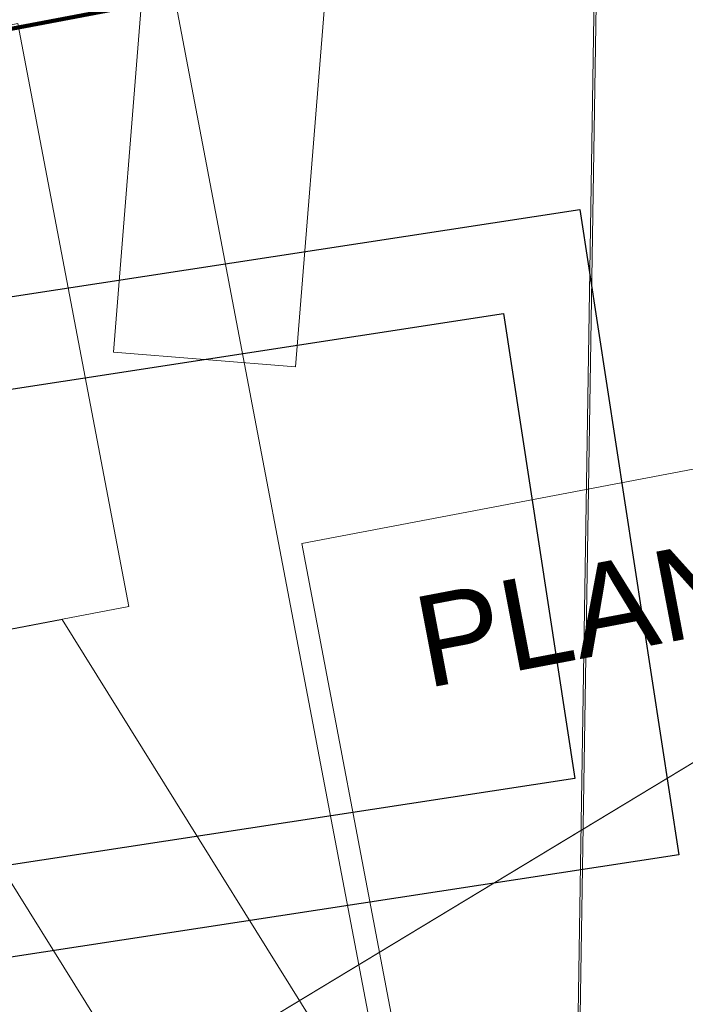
# Model space of a CAD drawing. Extents: x 3503739 to 3504470, y 5375172 to 5375561.
# Tile 104 of 121: x 3504139.66 to 3504141.12, y 5375388.39 to 5375390.54. Entities that reach past the tile are written whole.
import ezdxf

# ---------------------------------------------------------------- set-up
doc = ezdxf.new("R2010")
doc.units = 0
doc.header["$MEASUREMENT"] = 0
for name, pattern in [('1', [1.4, 0.5, -0.2, 0.5, -0.2]), ('140', [41.5, 15, -3.5, 15, -3.5, 1, -3.5]), ('240', [1.88, 1.25, -0.25, 0.13, -0.25])]:
    doc.linetypes.add(name, pattern=pattern)
for name, color, linetype in [('3WP_KANALISATION', 7, 'Continuous'), ('_4WP_KANCAD_', 7, 'Continuous'), ('BHM_WA', 7, 'Continuous'), ('KMP_TIEF20-05-25', 7, 'Continuous'), ('W-SCHE__CLIPPING', 7, 'Continuous'), ('W-SCHESTEMPEL1', 7, 'Continuous')]:
    doc.layers.add(name, color=color, linetype=linetype)
doc.styles.add('664', font='ARIAL.TTF', dxfattribs={"height": 0.2})

msp = doc.modelspace()

# ---------------------------------------------------------------- linework, layer by layer
at = {"layer": '3WP_KANALISATION', "color": 7, "linetype": 'Continuous', "lineweight": 13}
msp.add_line((3504139.8656, 5375389.8159), (3504140.2644, 5375389.7841), dxfattribs=at)
at = {"layer": '3WP_KANALISATION', "color": 7, "linetype": '140', "lineweight": 18}
msp.add_lwpolyline([(3504140.2644, 5375389.7841), (3504143.7854, 5375433.9971), (3504143.3866, 5375434.0289), (3504139.8656, 5375389.8159)], dxfattribs=at)
at = {"layer": '3WP_KANALISATION', "color": 7, "linetype": 'Continuous', "lineweight": 25}
for points in [[(3504138.8804, 5375389.8209), (3504140.8869, 5375390.1286), (3504141.1036, 5375388.7151), (3504139.0971, 5375388.4074), (3504138.8804, 5375389.8209)], [(3504139.1084, 5375389.6535), (3504140.7195, 5375389.9006), (3504140.8756, 5375388.8825), (3504139.2645, 5375388.6354), (3504139.1084, 5375389.6535)]]:
    msp.add_lwpolyline(points, dxfattribs=at)
at = {"layer": '_4WP_KANCAD_', "color": 7, "linetype": '240', "lineweight": 18}
msp.add_lwpolyline([(3504140.2644, 5375389.7841), (3504143.7854, 5375433.9971), (3504143.3866, 5375434.0289), (3504139.8656, 5375389.8159)], dxfattribs=at)
at = {"layer": '_4WP_KANCAD_', "color": 7, "linetype": 'Continuous', "lineweight": 25}
for points in [[(3504138.8804, 5375389.8209), (3504140.8869, 5375390.1286), (3504141.1036, 5375388.7151), (3504139.0971, 5375388.4074), (3504138.8804, 5375389.8209)], [(3504139.1084, 5375389.6535), (3504140.7195, 5375389.9006), (3504140.8756, 5375388.8825), (3504139.2645, 5375388.6354), (3504139.1084, 5375389.6535)]]:
    msp.add_lwpolyline(points, dxfattribs=at)
at = {"layer": 'BHM_WA', "color": 252, "linetype": 'Continuous', "lineweight": 13}
msp.add_polyline3d([(3504133.9712, 5375386.7994, 0), (3504140.2637, 5375387.0411, 0), (3504140.5154, 5375386.8006, 0), (3504136.8479, 5375384.0502, 0), (3504141.9153, 5375387.1137, 0), (3504149.1475, 5375389.1597, 0), (3504149.2157, 5375393.0731, 0), (3504140.9514, 5375392.4242, 0), (3504140.8745, 5375387.5333, 0), (3504140.9514, 5375392.4242, 0), (3504133.9712, 5375386.7994, 0), (3504140.2637, 5375387.0411, 0), (3504140.8745, 5375387.5333, 0), (3504141.4515, 5375387.4849, 0), (3504149.2157, 5375393.0731, 0), (3504140.9514, 5375392.4242, 0), (3504140.9458, 5375392.4296, 0), (3504133.9605, 5375386.8007, 0)], dxfattribs=at)
at = {"layer": 'BHM_WA', "color": 254, "linetype": 'Continuous', "lineweight": 13}
for points in [[(3504140.8702, 5375387.5298, 0), (3504140.9433, 5375392.1806, 0), (3504134.2822, 5375386.813, 0)], [(3504140.9433, 5375392.1806, 0), (3504140.8702, 5375387.5298, 0)], [(3504138.477, 5375390.311, 0), (3504139.6558, 5375390.5358, 0), (3504139.8993, 5375389.2588, 0), (3504138.7206, 5375389.034, 0), (3504138.4965, 5375390.2089, 0), (3504138.7206, 5375389.034, 0), (3504139.8993, 5375389.2588, 0), (3504139.6558, 5375390.5358, 0), (3504138.6684, 5375390.3475, 0), (3504138.5224, 5375390.3196, 0), (3504138.477, 5375390.311, 0)], [(3504138.477, 5375390.311, 0), (3504138.4814, 5375390.2881, 0), (3504138.4965, 5375390.2089, 0), (3504138.7206, 5375389.034, 0), (3504139.8993, 5375389.2588, 0), (3504139.6558, 5375390.5358, 0), (3504138.6684, 5375390.3475, 0), (3504138.5224, 5375390.3196, 0), (3504138.477, 5375390.311, 0), (3504139.6558, 5375390.5358, 0), (3504139.8993, 5375389.2588, 0), (3504138.7206, 5375389.034, 0), (3504138.477, 5375390.311, 0)], [(3504135.9271, 5375387.0711, 0), (3504136.1253, 5375387.2775, 0), (3504137.0129, 5375386.4251, 0), (3504141.8656, 5375389.3588, 0), (3504142.2795, 5375388.6742, 0), (3504141.1386, 5375387.9845, 0), (3504142.2795, 5375388.6742, 0), (3504141.8656, 5375389.3588, 0), (3504140.8939, 5375388.7714, 0), (3504137.8805, 5375386.9496, 0), (3504137.8618, 5375386.9383, 0), (3504137.0129, 5375386.4251, 0), (3504136.5355, 5375386.8835, 0), (3504136.5211, 5375386.8974, 0), (3504136.1253, 5375387.2775, 0), (3504135.9271, 5375387.0711, 0)], [(3504136.9014, 5375385.4229, 0), (3504142.2795, 5375388.6742, 0), (3504141.8656, 5375389.3588, 0), (3504140.8939, 5375388.7714, 0), (3504137.8805, 5375386.9496, 0)], [(3504140.9137, 5375387.8485, 0), (3504142.2795, 5375388.6742, 0), (3504141.8656, 5375389.3588, 0), (3504140.9201, 5375388.7872, 0), (3504140.9184, 5375388.7862, 0), (3504140.9164, 5375388.785, 0), (3504140.9153, 5375388.7843, 0), (3504140.9142, 5375388.7836, 0), (3504140.913, 5375388.7829, 0), (3504140.9118, 5375388.7822, 0), (3504140.9105, 5375388.7814, 0), (3504140.9092, 5375388.7806, 0), (3504140.9079, 5375388.7798, 0), (3504140.9065, 5375388.779, 0), (3504140.905, 5375388.7781, 0), (3504140.9036, 5375388.7772, 0), (3504140.9021, 5375388.7763, 0), (3504140.9005, 5375388.7754, 0), (3504140.899, 5375388.7744, 0), (3504140.8974, 5375388.7735, 0), (3504140.8958, 5375388.7725, 0), (3504140.8942, 5375388.7716, 0), (3504140.8939, 5375388.7714, 0), (3504137.8805, 5375386.9496, 0)], [(3504140.0805, 5375387.9486, 0), (3504140.5016, 5375388.0289, 0), (3504139.7534, 5375389.2309, 0), (3504139.3322, 5375389.1506, 0), (3504140.0805, 5375387.9486, 0), (3504140.5016, 5375388.0289, 0), (3504139.7534, 5375389.2309, 0), (3504139.3322, 5375389.1506, 0), (3504140.0805, 5375387.9486, 0)], [(3504139.3322, 5375389.1506, 0), (3504140.0805, 5375387.9486, 0), (3504140.5016, 5375388.0289, 0), (3504139.7534, 5375389.2309, 0), (3504139.3322, 5375389.1506, 0), (3504140.0805, 5375387.9486, 0), (3504140.5016, 5375388.0289, 0), (3504139.7534, 5375389.2309, 0), (3504139.3322, 5375389.1506, 0)]]:
    msp.add_polyline3d(points, dxfattribs=at)
at = {"layer": 'KMP_TIEF20-05-25', "color": 250, "linetype": '1', "lineweight": 100}
msp.add_line((3504144.219, 5375391.3971), (3504116.7914, 5375386.1669), dxfattribs=at)
at = {"layer": 'W-SCHE__CLIPPING', "color": 7, "linetype": 'Continuous', "lineweight": 13}
msp.add_line((3504130.2835, 5375441.7013), (3504145.5795, 5375361.2424), dxfattribs=at)
at = {"layer": 'W-SCHESTEMPEL1', "color": 7, "linetype": 'Continuous', "lineweight": 13}
for p, q in [((3504140.2779, 5375389.3969), (3504157.4706, 5375392.6653)), ((3504145.6381, 5375361.2018), (3504140.2779, 5375389.3969))]:
    msp.add_line(p, q, dxfattribs=at)

# ---------------------------------------------------------------- texts
at = {"layer": 'W-SCHESTEMPEL1', "color": 7, "linetype": 'Continuous', "style": '664'}
msp.add_text('PLANCODE:', height=0.2, rotation=10.764, dxfattribs=at).set_placement((3504140.5505, 5375389.0798))

doc.saveas('drawing.dxf')
